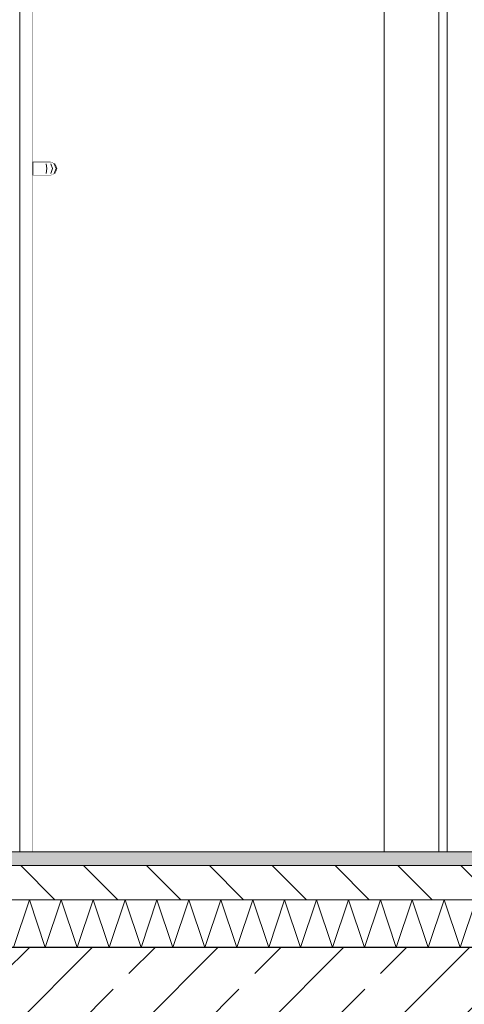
# Model space of a CAD drawing. Header units: millimetres. Extents: x 92668 to 123324, y -8921 to 14506.
# Tile 88 of 133: x 110563 to 111213, y 2667 to 4108. Entities that reach past the tile are written whole.
import ezdxf

# ---------------------------------------------------------------- set-up
doc = ezdxf.new("R2010")
doc.units = ezdxf.units.MM
doc.header["$MEASUREMENT"] = 0
doc.linetypes.add('Przerywana', pattern=[240, 120, -120])
doc.linetypes.add('Wipeout_Contour', pattern=[1000, 0, -1000])
for name, color, linetype, lineweight, true_color in [('0_Nr_pióra__85', 7, 'Continuous', 13, 0x80c2ff), ('Nowe_A-Wymiary-Wewnętrzne_Nr_pióra__45', 7, 'Continuous', 15, 0x40a5ff), ('Nowe_A-Wymiary-Wewnętrzne_Nr_pióra__85', 7, 'Continuous', 13, 0x80c2ff), ('Nowe_A-Wymiary-Zewnętrzne_Nr_pióra__45', 7, 'Continuous', 15, 0x40a5ff), ('Nowe_A-Wymiary-Zewnętrzne_Nr_pióra__85', 7, 'Continuous', 13, 0x80c2ff)]:
    doc.layers.add(name, color=color, linetype=linetype, lineweight=lineweight, true_color=true_color)
for name, color, linetype in [('Nowe_A-Posadzki', 7, 'Continuous'), ('Nowe_A-Stropy', 7, 'Continuous'), ('Nowe_A-Wymiary-Wewnętrzne', 7, 'Continuous'), ('Nowe_A-Wymiary-Zewnętrzne', 7, 'Continuous'), ('Nowe_A-Ściany-Działowe', 7, 'Continuous'), ('Nowe_Drzwi Archicad', 7, 'Continuous')]:
    doc.layers.add(name, color=color, linetype=linetype)
for name, color, linetype, lineweight in [('Nowe_A-Posadzki_Nr_pióra__174', 7, 'Continuous', 5), ('Nowe_A-Posadzki_Nr_pióra__9', 7, 'Continuous', 13), ('Nowe_A-Stropy_Nr_pióra__29', 7, 'Continuous', 25), ('Nowe_A-Wymiary-Wewnętrzne_Nr_pióra__46', 5, 'Continuous', 15), ('Nowe_A-Wymiary-Zewnętrzne_Nr_pióra__46', 5, 'Continuous', 15), ('Nowe_A-Ściany-Działowe_Nr_pióra__87', 7, 'Continuous', 13), ('Nowe_Drzwi Archicad_Nr_pióra__3', 7, 'Continuous', 13)]:
    doc.layers.add(name, color=color, linetype=linetype, lineweight=lineweight)
doc.styles.add('STYL_AUTOMATYCZNY_2', font='arial.ttf')
doc.dimstyles.new('STYL_AUTOMATYCZNY__1', dxfattribs={"dimtxt": 125, "dimasz": 47.5, "dimexe": 0.18, "dimexo": 20, "dimgap": 0, "dimtad": 1, "dimdec": 1, "dimlfac": 0.1, "dimzin": 0, "dimdsep": 46, "dimtxsty": 'STYL_AUTOMATYCZNY_2', "dimblk": 'ARROWHEAD_11', "dimblk1": 'ARROWHEAD_11', "dimblk2": 'ARROWHEAD_11', "dimcen": 0.09, "dimclrd": 256, "dimclre": 256, "dimclrt": 5, "dimadec": 1, "dimazin": 0, "dimtfac": 1, "dimtdec": 4, "dimtmove": 0, "dimatfit": 3, "dimfxl": 0, "dimtolj": 1, "dimtzin": 0, "dimarcsym": 0})

# ---------------------------------------------------------------- blocks, each defined once
blk = doc.blocks.new('ElemPrzekroju_33')
at = {"layer": 'Nowe_A-Stropy', "linetype": 'Continuous', "lineweight": 0, "true_color": 0x000000}
h = blk.add_hatch(dxfattribs=at)
h.set_pattern_fill('Beton_zbrojony', color=18, style=0, pattern_type=2)
h.set_pattern_definition([(45, (0, 0), (-91.92388, 91.92388), []), (45, (-45.96, 45.96), (-91.92388, 91.92388), [97.5, -32.5])])
h.paths.add_polyline_path([(109667.6, 2750), (109667.6, 2550), (109677.6, 2550), (112262.6, 2550), (112387.6, 2550), (116917.6, 2550), (116917.6, 2750)])
at = {"layer": 'Nowe_A-Stropy_Nr_pióra__29', "color": 7, "linetype": 'Continuous', "lineweight": 25, "flags": 128}
blk.add_lwpolyline([(116917.6, 2750), (112387.6, 2750), (112272.6, 2750), (109667.6, 2750)], dxfattribs=at)
blk = doc.blocks.new('ElemPrzekroju_61')
at = {"color": 254, "linetype": 'Wipeout_Contour', "lineweight": 0, "ltscale": 442590.495675}
blk.add_wipeout([(110581.6, 5007), (110562.6, 5007), (110562.6, 2890), (110581.6, 2890)], dxfattribs=at).dxf.layer = 'Nowe_Drzwi Archicad'
at = {"color": 254, "linetype": 'Wipeout_Contour', "lineweight": 0, "ltscale": 442623.151201}
blk.add_wipeout([(110581.6, 3890), (110581.6, 3882.9), (110593.3, 3882.9), (110593.6, 3890)], dxfattribs=at).dxf.layer = 'Nowe_Drzwi Archicad'
at = {"color": 254, "linetype": 'Wipeout_Contour', "lineweight": 0, "ltscale": 442623.900664}
blk.add_wipeout([(110581.6, 3900), (110581.6, 3897.1), (110593.3, 3897.1), (110592.6, 3900)], dxfattribs=at).dxf.layer = 'Nowe_Drzwi Archicad'
at = {"color": 254, "linetype": 'Wipeout_Contour', "lineweight": 0, "ltscale": 442621.500192}
blk.add_wipeout([(110581.6, 3882.9), (110581.6, 3880), (110592.6, 3880), (110593.3, 3882.9)], dxfattribs=at).dxf.layer = 'Nowe_Drzwi Archicad'
at = {"color": 254, "linetype": 'Wipeout_Contour', "lineweight": 0, "ltscale": 442624.145508}
blk.add_wipeout([(110581.6, 3897.1), (110581.6, 3890), (110593.6, 3890), (110593.3, 3897.1)], dxfattribs=at).dxf.layer = 'Nowe_Drzwi Archicad'
at = {"layer": 'Nowe_Drzwi Archicad_Nr_pióra__3', "color": 7, "linetype": 'Continuous', "lineweight": 13}
blk.add_line((110581.6, 5007), (110581.6, 2890), dxfattribs=at)
at = {"color": 254, "linetype": 'Wipeout_Contour', "lineweight": 0, "ltscale": 442663.339138}
blk.add_wipeout([(110593.6, 3890), (110593.3, 3882.9), (110601.1, 3882.9), (110602.2, 3890)], dxfattribs=at).dxf.layer = 'Nowe_Drzwi Archicad'
at = {"color": 254, "linetype": 'Wipeout_Contour', "lineweight": 0, "ltscale": 442660.30067}
blk.add_wipeout([(110592.6, 3900), (110593.3, 3897.1), (110601.1, 3897.1), (110598.3, 3900)], dxfattribs=at).dxf.layer = 'Nowe_Drzwi Archicad'
at = {"color": 254, "linetype": 'Wipeout_Contour', "lineweight": 0, "ltscale": 442657.900393}
blk.add_wipeout([(110593.3, 3882.9), (110592.6, 3880), (110598.3, 3880), (110601.1, 3882.9)], dxfattribs=at).dxf.layer = 'Nowe_Drzwi Archicad'
at = {"color": 254, "linetype": 'Wipeout_Contour', "lineweight": 0, "ltscale": 442664.333357}
blk.add_wipeout([(110593.3, 3897.1), (110593.6, 3890), (110602.2, 3890), (110601.1, 3897.1)], dxfattribs=at).dxf.layer = 'Nowe_Drzwi Archicad'
at = {"color": 254, "linetype": 'Wipeout_Contour', "lineweight": 0, "ltscale": 442695.167378}
blk.add_wipeout([(110602.2, 3890), (110601.1, 3882.9), (110608.3, 3882.9), (110610.4, 3890)], dxfattribs=at).dxf.layer = 'Nowe_Drzwi Archicad'
at = {"color": 254, "linetype": 'Wipeout_Contour', "lineweight": 0, "ltscale": 442685.891558}
blk.add_wipeout([(110598.3, 3900), (110601.1, 3897.1), (110608.3, 3897.1), (110603.2, 3900)], dxfattribs=at).dxf.layer = 'Nowe_Drzwi Archicad'
at = {"color": 254, "linetype": 'Wipeout_Contour', "lineweight": 0, "ltscale": 442683.491416}
blk.add_wipeout([(110601.1, 3882.9), (110598.3, 3880), (110603.2, 3880), (110608.3, 3882.9)], dxfattribs=at).dxf.layer = 'Nowe_Drzwi Archicad'
at = {"layer": 'Nowe_Drzwi Archicad_Nr_pióra__3', "color": 7, "linetype": 'Continuous', "lineweight": 13}
for p, q in [((110581.6, 3900), (110592.6, 3900)), ((110581.6, 3880), (110592.6, 3880))]:
    blk.add_line(p, q, dxfattribs=at)
at = {"color": 254, "linetype": 'Wipeout_Contour', "lineweight": 0, "ltscale": 442696.161529}
blk.add_wipeout([(110601.1, 3897.1), (110602.2, 3890), (110610.4, 3890), (110608.3, 3897.1)], dxfattribs=at).dxf.layer = 'Nowe_Drzwi Archicad'
at = {"color": 254, "linetype": 'Wipeout_Contour', "lineweight": 0, "ltscale": 442720.788734}
blk.add_wipeout([(110610.4, 3890), (110608.3, 3882.9), (110613.1, 3882.9), (110615.9, 3890)], dxfattribs=at).dxf.layer = 'Nowe_Drzwi Archicad'
at = {"color": 254, "linetype": 'Wipeout_Contour', "lineweight": 0, "ltscale": 442705.939732}
blk.add_wipeout([(110603.2, 3900), (110608.3, 3897.1), (110613.1, 3897.1), (110606.4, 3900)], dxfattribs=at).dxf.layer = 'Nowe_Drzwi Archicad'
at = {"color": 254, "linetype": 'Wipeout_Contour', "lineweight": 0, "ltscale": 442703.539695}
blk.add_wipeout([(110608.3, 3882.9), (110603.2, 3880), (110606.4, 3880), (110613.1, 3882.9)], dxfattribs=at).dxf.layer = 'Nowe_Drzwi Archicad'
at = {"layer": 'Nowe_Drzwi Archicad_Nr_pióra__3', "color": 7, "linetype": 'Continuous', "lineweight": 13}
for p, q in [((110592.6, 3900), (110598.3, 3900)), ((110592.6, 3880), (110598.3, 3880))]:
    blk.add_line(p, q, dxfattribs=at)
at = {"color": 254, "linetype": 'Wipeout_Contour', "lineweight": 0, "ltscale": 442721.782831}
blk.add_wipeout([(110608.3, 3897.1), (110610.4, 3890), (110615.9, 3890), (110613.1, 3897.1)], dxfattribs=at).dxf.layer = 'Nowe_Drzwi Archicad'
at = {"color": 254, "linetype": 'Wipeout_Contour', "lineweight": 0, "ltscale": 442734.283166}
blk.add_wipeout([(110613.1, 3882.9), (110614.7, 3882.9), (110617.6, 3890), (110615.9, 3890)], dxfattribs=at).dxf.layer = 'Nowe_Drzwi Archicad'
at = {"color": 254, "linetype": 'Wipeout_Contour', "lineweight": 0, "ltscale": 442716.585321}
blk.add_wipeout([(110607.6, 3900), (110606.4, 3900), (110613.1, 3897.1), (110614.7, 3897.1)], dxfattribs=at).dxf.layer = 'Nowe_Drzwi Archicad'
at = {"color": 254, "linetype": 'Wipeout_Contour', "lineweight": 0, "ltscale": 442714.185339}
blk.add_wipeout([(110606.4, 3880), (110607.6, 3880), (110614.7, 3882.9), (110613.1, 3882.9)], dxfattribs=at).dxf.layer = 'Nowe_Drzwi Archicad'
at = {"layer": 'Nowe_Drzwi Archicad_Nr_pióra__3', "color": 7, "linetype": 'Continuous', "lineweight": 13}
for p, q in [((110598.3, 3900), (110603.2, 3900)), ((110601.1, 3897.1), (110602.2, 3890)), ((110598.3, 3880), (110603.2, 3880)), ((110602.2, 3890), (110601.1, 3882.9)), ((110603.2, 3880), (110606.4, 3880)), ((110606.4, 3880), (110607.6, 3880))]:
    blk.add_line(p, q, dxfattribs=at)
at = {"color": 254, "linetype": 'Wipeout_Contour', "lineweight": 0, "ltscale": 442735.277234}
blk.add_wipeout([(110613.1, 3897.1), (110615.9, 3890), (110617.6, 3890), (110614.7, 3897.1)], dxfattribs=at).dxf.layer = 'Nowe_Drzwi Archicad'
at = {"layer": 'Nowe_Drzwi Archicad_Nr_pióra__3', "color": 7, "linetype": 'Continuous', "lineweight": 13}
for p, q in [((110603.2, 3900), (110606.4, 3900)), ((110606.4, 3900), (110607.6, 3900)), ((110607.6, 3900), (110614.7, 3897.1)), ((110608.3, 3897.1), (110610.4, 3890)), ((110613.1, 3897.1), (110615.9, 3890)), ((110614.7, 3897.1), (110617.6, 3890)), ((110614.7, 3882.9), (110607.6, 3880)), ((110610.4, 3890), (110608.3, 3882.9)), ((110615.9, 3890), (110613.1, 3882.9)), ((110617.6, 3890), (110614.7, 3882.9))]:
    blk.add_line(p, q, dxfattribs=at)
blk = doc.blocks.new('ElemPrzekroju_62')
at = {"color": 254, "linetype": 'Wipeout_Contour', "lineweight": 0, "ltscale": 1774197.080221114}
blk.add_wipeout([(110562.6, 5007), (110581.6, 5007), (110581.6, 4927), (110581.6, 3900), (110607.6, 3900), (110614.7, 3897.1), (110617.6, 3890), (110614.7, 3882.9), (110607.6, 3880), (110581.6, 3880), (110581.6, 2890), (111095.7, 2890), (111095.7, 5007), (111762.6, 5007), (111762.6, 5430), (110562.6, 5430)], dxfattribs=at).dxf.layer = 'Nowe_A-Ściany-Działowe'
blk = doc.blocks.new('ElemPrzekroju_63')
at = {"color": 254, "linetype": 'Wipeout_Contour', "lineweight": 0, "ltscale": 445019.746929}
blk.add_wipeout([(111187.7, 4915), (111175.7, 4927), (111175.7, 2890), (111187.7, 2890)], dxfattribs=at).dxf.layer = 'Nowe_Drzwi Archicad'
at = {"color": 254, "linetype": 'Wipeout_Contour', "lineweight": 0, "ltscale": 444839.970848}
blk.add_wipeout([(111095.7, 2890), (111175.7, 2890), (111175.7, 4927), (111095.7, 5007)], dxfattribs=at).dxf.layer = 'Nowe_Drzwi Archicad'
at = {"color": 254, "linetype": 'Wipeout_Contour', "lineweight": 0, "ltscale": 445090.965728}
blk.add_wipeout([(111187.7, 2890), (111212.7, 2890), (111212.7, 4890), (111187.7, 4890)], dxfattribs=at).dxf.layer = 'Nowe_Drzwi Archicad'
at = {"layer": 'Nowe_Drzwi Archicad_Nr_pióra__3', "color": 7, "linetype": 'Continuous', "lineweight": 13}
for p, q in [((111095.7, 5007), (111095.7, 2890)), ((111175.7, 2890), (111175.7, 4927)), ((111187.7, 2890), (111187.7, 4915))]:
    blk.add_line(p, q, dxfattribs=at)
blk = doc.blocks.new('ElemPrzekroju_116')
at = {"layer": 'Nowe_A-Ściany-Działowe_Nr_pióra__87', "color": 7, "linetype": 'Continuous', "lineweight": 13}
blk.add_line((110562.6, 2890), (110562.6, 5430), dxfattribs=at)
blk = doc.blocks.new('*X216')
at = {"layer": 'Nowe_A-Posadzki_Nr_pióra__174', "color": 7, "linetype": 'Continuous', "lineweight": 5}
for p, q in [((110553.3, 2750), (110576.7, 2820)), ((110576.7, 2820), (110600, 2750)), ((110600, 2750), (110623.3, 2820)), ((110623.3, 2820), (110646.7, 2750)), ((110646.7, 2750), (110670, 2820)), ((110670, 2820), (110693.3, 2750)), ((110693.3, 2750), (110716.7, 2820)), ((110716.7, 2820), (110740, 2750)), ((110740, 2750), (110763.3, 2820)), ((110763.3, 2820), (110786.7, 2750)), ((110786.7, 2750), (110810, 2820)), ((110810, 2820), (110833.3, 2750)), ((110833.3, 2750), (110856.7, 2820)), ((110856.7, 2820), (110880, 2750)), ((110880, 2750), (110903.3, 2820)), ((110903.3, 2820), (110926.7, 2750)), ((110926.7, 2750), (110950, 2820)), ((110950, 2820), (110973.3, 2750)), ((110973.3, 2750), (110996.7, 2820)), ((110996.7, 2820), (111020, 2750)), ((111020, 2750), (111043.3, 2820)), ((111043.3, 2820), (111066.7, 2750)), ((111066.7, 2750), (111090, 2820)), ((111090, 2820), (111113.3, 2750)), ((111113.3, 2750), (111136.7, 2820)), ((111136.7, 2820), (111160, 2750)), ((111160, 2750), (111183.3, 2820)), ((111183.3, 2820), (111206.7, 2750)), ((111206.7, 2750), (111230, 2820))]:
    blk.add_line(p, q, dxfattribs=at)
blk = doc.blocks.new('ElemPrzekroju_171')
at = {"layer": 'Nowe_A-Posadzki', "linetype": 'Continuous', "lineweight": 0, "true_color": 0xbb9a81}
blk.add_hatch(color=33, dxfattribs=at).paths.add_polyline_path([(112262.6, 2890), (109667.6, 2890), (109667.6, 2870), (112262.6, 2870)])
at = {"layer": 'Nowe_A-Posadzki', "linetype": 'Continuous', "lineweight": 0, "true_color": 0x000000}
h = blk.add_hatch(dxfattribs=at)
h.set_pattern_fill('Cegła_zwykła', color=18, style=0, pattern_type=2)
h.set_pattern_definition([(135, (0, 0), (45.96194, 45.96194), [])])
h.paths.add_polyline_path([(109667.6, 2820), (112272.6, 2820), (112272.6, 2870), (112262.6, 2870), (109667.6, 2870)])
at = {"layer": 'Nowe_A-Posadzki_Nr_pióra__9', "color": 7, "linetype": 'Continuous', "lineweight": 13}
for p, q in [((112262.6, 2870), (109667.6, 2870)), ((112272.6, 2820), (109667.6, 2820))]:
    blk.add_line(p, q, dxfattribs=at)
at = {"layer": 'Nowe_A-Posadzki_Nr_pióra__9', "color": 7, "linetype": 'Continuous', "lineweight": 13, "flags": 128}
blk.add_lwpolyline([(112262.6, 2890), (109677.6, 2890), (109667.6, 2890)], dxfattribs=at)
at = {"layer": 'Nowe_A-Posadzki', "lineweight": 0}
blk.add_blockref('*X216', (0, 0), dxfattribs=at)
blk = doc.blocks.new('*D366')
at = {"layer": 'Nowe_A-Wymiary-Wewnętrzne_Nr_pióra__45', "linetype": 'Continuous', "lineweight": 15, "true_color": 0x40a5ff}
for points in [[(116317.2, 2890), (116318.2, 2885.2), (116320.9, 2881.2), (116324.9, 2878.5), (116329.7, 2877.5), (116334.5, 2878.5), (116338.6, 2881.2), (116341.3, 2885.2), (116342.2, 2890), (116341.3, 2894.8), (116338.6, 2898.8), (116334.5, 2901.5), (116329.7, 2902.5), (116324.9, 2901.5), (116320.9, 2898.8), (116318.2, 2894.8)], [(116317.2, 2540), (116318.2, 2535.2), (116320.9, 2531.2), (116324.9, 2528.5), (116329.7, 2527.5), (116334.5, 2528.5), (116338.6, 2531.2), (116341.3, 2535.2), (116342.2, 2540), (116341.3, 2544.8), (116338.6, 2548.8), (116334.5, 2551.5), (116329.7, 2552.5), (116324.9, 2551.5), (116320.9, 2548.8), (116318.2, 2544.8)]]:
    blk.add_hatch(color=161, dxfattribs=at).paths.add_polyline_path(points)
at = {"layer": 'Nowe_A-Wymiary-Wewnętrzne_Nr_pióra__45', "color": 161, "linetype": 'Continuous', "lineweight": 15, "true_color": 0x40a5ff}
for centre in [(116329.7, 2890), (116329.7, 2540)]:
    blk.add_circle(centre, 12.5, dxfattribs=at)
at = {"layer": 'Nowe_A-Wymiary-Wewnętrzne_Nr_pióra__85', "color": 151, "linetype": 'Continuous', "lineweight": 13, "true_color": 0x80c2ff}
for p, q in [((116317.2, 2890), (116282.9, 2890)), ((116376.6, 2890), (116342.2, 2890)), ((116329.7, 2552.5), (116329.7, 2877.5)), ((116317.2, 2540), (116282.9, 2540)), ((116376.6, 2540), (116342.2, 2540))]:
    blk.add_line(p, q, dxfattribs=at)
blk = doc.blocks.new('ARROWHEAD_11')
at = {"color": 0, "linetype": 'Continuous', "lineweight": 0}
blk.add_line((0, 0), (-1, 0), dxfattribs=at)
at = {"color": 0, "linetype": 'Continuous', "lineweight": 0, "const_width": 0.25, "flags": 128}
blk.add_lwpolyline([(-0.125, 0, 1), (0.125, 0, 1)], format="xyb", close=True, dxfattribs=at)
blk = doc.blocks.new('*D367')
at = {"layer": 'Nowe_A-Wymiary-Wewnętrzne_Nr_pióra__45', "linetype": 'Continuous', "lineweight": 15, "true_color": 0x40a5ff}
for points in [[(116317.2, 5090), (116318.2, 5085.2), (116320.9, 5081.2), (116324.9, 5078.5), (116329.7, 5077.5), (116334.5, 5078.5), (116338.6, 5081.2), (116341.3, 5085.2), (116342.2, 5090), (116341.3, 5094.8), (116338.6, 5098.8), (116334.5, 5101.5), (116329.7, 5102.5), (116324.9, 5101.5), (116320.9, 5098.8), (116318.2, 5094.8)], [(116317.2, 2890), (116318.2, 2885.2), (116320.9, 2881.2), (116324.9, 2878.5), (116329.7, 2877.5), (116334.5, 2878.5), (116338.6, 2881.2), (116341.3, 2885.2), (116342.2, 2890), (116341.3, 2894.8), (116338.6, 2898.8), (116334.5, 2901.5), (116329.7, 2902.5), (116324.9, 2901.5), (116320.9, 2898.8), (116318.2, 2894.8)]]:
    blk.add_hatch(color=161, dxfattribs=at).paths.add_polyline_path(points)
at = {"layer": 'Nowe_A-Wymiary-Wewnętrzne_Nr_pióra__45', "color": 161, "linetype": 'Continuous', "lineweight": 15, "true_color": 0x40a5ff}
for centre in [(116329.7, 5090), (116329.7, 2890)]:
    blk.add_circle(centre, 12.5, dxfattribs=at)
at = {"layer": 'Nowe_A-Wymiary-Wewnętrzne_Nr_pióra__85', "color": 151, "linetype": 'Continuous', "lineweight": 13, "true_color": 0x80c2ff}
for p, q in [((116317.2, 5090), (116282.9, 5090)), ((116376.6, 5090), (116342.2, 5090)), ((116329.7, 2902.5), (116329.7, 5077.5)), ((116317.2, 2890), (116282.9, 2890)), ((116376.6, 2890), (116342.2, 2890))]:
    blk.add_line(p, q, dxfattribs=at)
at = {"layer": 'Nowe_A-Wymiary-Wewnętrzne_Nr_pióra__46', "color": 5, "lineweight": 15, "char_height": 125, "attachment_point": 7, "rotation": 90, "style": 'STYL_AUTOMATYCZNY_2'}
for s, insert in [('\\A1;{\\pql;\\fArial|b0|i0|c238|p0;\\W1.000000;34,0}', (116304.7, 4743.9)), ('\\A1;{\\pql;\\fArial|b0|i0|c238|p0;\\W1.000000;220,0}', (116304.7, 3775.5)), ('\\A1;{\\pql;\\fArial|b0|i0|c238|p0;\\W1.000000;35,0}', (116304.7, 2902.5))]:
    blk.add_mtext(s, dxfattribs=dict(at, insert=insert))
blk = doc.blocks.new('*D414')
at = {"layer": 'Nowe_A-Wymiary-Zewnętrzne_Nr_pióra__45', "linetype": 'Continuous', "lineweight": 15, "true_color": 0x40a5ff}
for points in [[(119555.9, 12845), (119556.9, 12840.2), (119559.6, 12836.2), (119563.6, 12833.5), (119568.4, 12832.5), (119573.2, 12833.5), (119577.3, 12836.2), (119580, 12840.2), (119580.9, 12845), (119580, 12849.8), (119577.3, 12853.8), (119573.2, 12856.5), (119568.4, 12857.5), (119563.6, 12856.5), (119559.6, 12853.8), (119556.9, 12849.8)], [(119555.9, -450), (119556.9, -454.8), (119559.6, -458.8), (119563.6, -461.5), (119568.4, -462.5), (119573.2, -461.5), (119577.3, -458.8), (119580, -454.8), (119580.9, -450), (119580, -445.2), (119577.3, -441.2), (119573.2, -438.5), (119568.4, -437.5), (119563.6, -438.5), (119559.6, -441.2), (119556.9, -445.2)]]:
    blk.add_hatch(color=161, dxfattribs=at).paths.add_polyline_path(points)
at = {"layer": 'Nowe_A-Wymiary-Zewnętrzne_Nr_pióra__45', "color": 161, "linetype": 'Continuous', "lineweight": 15, "true_color": 0x40a5ff}
for centre in [(119568.4, 12845), (119568.4, -450)]:
    blk.add_circle(centre, 12.5, dxfattribs=at)
at = {"layer": 'Nowe_A-Wymiary-Zewnętrzne_Nr_pióra__85', "color": 151, "linetype": 'Continuous', "lineweight": 13, "true_color": 0x80c2ff}
for p, q in [((119568.4, 12857.5), (119568.4, 12870)), ((119555.9, 12845), (119521.5, 12845)), ((119615.3, 12845), (119580.9, 12845)), ((119568.4, -437.5), (119568.4, 12832.5)), ((119555.9, -450), (119521.5, -450)), ((119615.3, -450), (119580.9, -450)), ((119568.4, -475), (119568.4, -462.5))]:
    blk.add_line(p, q, dxfattribs=at)
at = {"layer": 'Nowe_A-Wymiary-Zewnętrzne_Nr_pióra__46', "color": 5, "lineweight": 15, "insert": (119543.4, 5911.5), "char_height": 125, "attachment_point": 7, "rotation": 90, "style": 'STYL_AUTOMATYCZNY_2'}
blk.add_mtext('\\A1;{\\pql;\\fArial|b0|i0|c238|p0;\\W1.000000;1\xa0329,5}', dxfattribs=at)
blk = doc.blocks.new('B Przekrój_STORY_MARKER')
at = {"layer": '0_Nr_pióra__85', "color": 151, "linetype": 'Przerywana', "lineweight": 13, "true_color": 0x80c2ff}
blk.add_line((96329.8, 2890), (119661.6, 2890), dxfattribs=at)

msp = doc.modelspace()

# ---------------------------------------------------------------- block references
at = {"layer": 'Nowe_A-Stropy', "lineweight": 0}
msp.add_blockref('ElemPrzekroju_33', (0, 0), dxfattribs=at)
at = {"layer": 'Nowe_Drzwi Archicad', "lineweight": 0}
msp.add_blockref('ElemPrzekroju_61', (0, 0), dxfattribs=at)

# ---------------------------------------------------------------- next in the draw order: block references
at = {"layer": 'Nowe_A-Ściany-Działowe', "lineweight": 0}
msp.add_blockref('ElemPrzekroju_62', (0, 0), dxfattribs=at)

# ---------------------------------------------------------------- next in the draw order: block references
msp.add_blockref('ElemPrzekroju_116', (0, 0), dxfattribs=at)
at = {"layer": 'Nowe_Drzwi Archicad', "lineweight": 0}
msp.add_blockref('ElemPrzekroju_63', (0, 0), dxfattribs=at)

# ---------------------------------------------------------------- next in the draw order: block references
at = {"linetype": 'Continuous', "lineweight": 0}
msp.add_blockref('B Przekrój_STORY_MARKER', (0, 0), dxfattribs=at)
at = {"layer": 'Nowe_A-Posadzki', "lineweight": 0}
msp.add_blockref('ElemPrzekroju_171', (0, 0), dxfattribs=at)

# ---------------------------------------------------------------- next in the draw order: dimensions: what is measured, and where the dimension line sits
at = {"layer": 'Nowe_A-Wymiary-Wewnętrzne', "color": 151, "linetype": 'Continuous', "lineweight": 13, "true_color": 0x80c2ff}
for base, p1, p2, picture, middle in [((116329.73, 5090), (107567.6, 2890), (116907.6, 5090), '*D367', (116242.23, 3984.89)), ((116329.73, 2890), (107577.6, 2540), (107567.6, 2890), '*D366', (116242.23, 3064.32))]:
    dim = msp.add_linear_dim(base=base, p1=p1, p2=p2, angle=90, dimstyle='STYL_AUTOMATYCZNY__1', dxfattribs=at)
    dim.commit()
    dim.dimension.update_dxf_attribs({"geometry": picture, "text_midpoint": middle, "dimtype": 160, "text_rotation": 90})
at = {"layer": 'Nowe_A-Wymiary-Zewnętrzne', "color": 151, "linetype": 'Continuous', "lineweight": 13, "true_color": 0x80c2ff}
dim = msp.add_linear_dim(base=(119568.41, 12845), p1=(98787.6, -450), p2=(98654.74, 12845), angle=90, dimstyle='STYL_AUTOMATYCZNY__1', dxfattribs=at)
dim.commit()
dim.dimension.update_dxf_attribs({"geometry": '*D414', "text_midpoint": (119480.91, 6192.64), "dimtype": 160, "text_rotation": 90})

doc.saveas('drawing.dxf')
